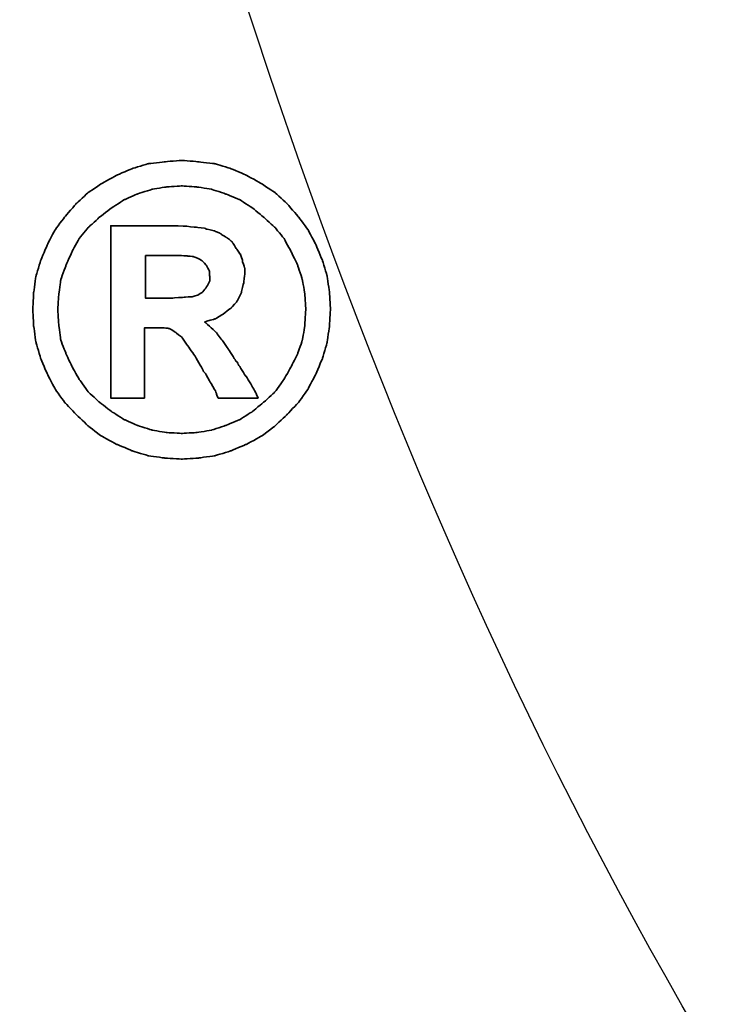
# Model space of a CAD drawing. Header units: millimetres. Extents: x 732 to 1015, y 96 to 192.
# Tile 48 of 53: x 944.882 to 945.505, y 122.235 to 123.094. Entities that reach past the tile are written whole.
import ezdxf

# ---------------------------------------------------------------- set-up
doc = ezdxf.new("R2010")
doc.units = ezdxf.units.MM
doc.header["$LTSCALE"] = 0.15
for name, color, linetype in [('2', 7, 'CONTINUOUS'), ('DIM', 4, 'CONTINUOUS'), ('layer 1', 7, 'CONTINUOUS')]:
    doc.layers.add(name, color=color, linetype=linetype)

# ---------------------------------------------------------------- blocks, each defined once
blk = doc.blocks.new('TBI MOTION logo(完整正式版)')
at = {"layer": 'layer 1', "color": 22, "lineweight": 35}
for points, knots in [([(81.20634, 4.98624), (81.20634, 4.98624), (81.18649, 5.32862), (81.18649, 5.32862), (81.18649, 5.32862), (81.18649, 5.32862), (81.13886, 5.66206), (81.13886, 5.66206), (81.13886, 5.66206), (81.13886, 5.66206), (81.04359, 5.97764), (81.04359, 5.97764), (81.04359, 5.97764), (81.04359, 5.97764), (80.91061, 6.29124), (80.91061, 6.29124), (80.91061, 6.29124), (80.91061, 6.29124), (80.75778, 6.58697), (80.75778, 6.58697), (80.75778, 6.58697), (80.75778, 6.58697), (80.5593, 6.85294), (80.5593, 6.85294), (80.5593, 6.85294), (80.5593, 6.85294), (80.33105, 7.1189), (80.33105, 7.1189), (80.33105, 7.1189), (80.33105, 7.1189), (80.09287, 7.33921), (80.09287, 7.33921), (80.09287, 7.33921), (80.09287, 7.33921), (79.815, 7.51982), (79.815, 7.51982), (79.815, 7.51982), (79.815, 7.51982), (79.51133, 7.69051), (79.51133, 7.69051), (79.51133, 7.69051), (79.51133, 7.69051), (79.19773, 7.8235), (79.19773, 7.8235), (79.19773, 7.8235), (79.19773, 7.8235), (78.88215, 7.91877), (78.88215, 7.91877), (78.88215, 7.91877), (78.88215, 7.91877), (78.54871, 7.95846), (78.54871, 7.95846), (78.54871, 7.95846), (78.54871, 7.95846), (78.21526, 7.98625), (78.21526, 7.98625), (78.21526, 7.98625), (78.21526, 7.98625), (77.87388, 7.95846), (77.87388, 7.95846), (77.87388, 7.95846), (77.87388, 7.95846), (77.54044, 7.91877), (77.54044, 7.91877), (77.54044, 7.91877), (77.54044, 7.91877), (77.22485, 7.8235), (77.22485, 7.8235), (77.22485, 7.8235), (77.22485, 7.8235), (76.91027, 7.69051), (76.91027, 7.69051), (76.91027, 7.69051), (76.91027, 7.69051), (76.6056, 7.51982), (76.6056, 7.51982), (76.6056, 7.51982), (76.6056, 7.51982), (76.32972, 7.33921), (76.32972, 7.33921), (76.32972, 7.33921), (76.32972, 7.33921), (76.09154, 7.1189), (76.09154, 7.1189), (76.09154, 7.1189), (76.09154, 7.1189), (75.86329, 6.85294), (75.86329, 6.85294), (75.86329, 6.85294), (75.86329, 6.85294), (75.66382, 6.58697), (75.66382, 6.58697), (75.66382, 6.58697), (75.66382, 6.58697), (75.51099, 6.29124), (75.51099, 6.29124), (75.51099, 6.29124), (75.51099, 6.29124), (75.37702, 5.97764), (75.37702, 5.97764), (75.37702, 5.97764), (75.37702, 5.97764), (75.28175, 5.66206), (75.28175, 5.66206), (75.28175, 5.66206), (75.28175, 5.66206), (75.23411, 5.32862), (75.23411, 5.32862), (75.23411, 5.32862), (75.23411, 5.32862), (75.21625, 4.98624), (75.21625, 4.98624), (75.21625, 4.98624), (75.21625, 4.98624), (75.23411, 4.6528), (75.23411, 4.6528), (75.23411, 4.6528), (75.23411, 4.6528), (75.28175, 4.32035), (75.28175, 4.32035), (75.28175, 4.32035), (75.28175, 4.32035), (75.37702, 3.99583), (75.37702, 3.99583), (75.37702, 3.99583), (75.37702, 3.99583), (75.51099, 3.68224), (75.51099, 3.68224), (75.51099, 3.68224), (75.51099, 3.68224), (75.66382, 3.38749), (75.66382, 3.38749), (75.66382, 3.38749), (75.66382, 3.38749), (75.86329, 3.10963), (75.86329, 3.10963), (75.86329, 3.10963), (75.86329, 3.10963), (76.09154, 2.87145), (76.09154, 2.87145), (76.09154, 2.87145), (76.09154, 2.87145), (76.32972, 2.6432), (76.32972, 2.6432), (76.32972, 2.6432), (76.32972, 2.6432), (76.6056, 2.43381), (76.6056, 2.43381), (76.6056, 2.43381), (76.6056, 2.43381), (76.91027, 2.27205), (76.91027, 2.27205), (76.91027, 2.27205), (76.91027, 2.27205), (77.22485, 2.13906), (77.22485, 2.13906), (77.22485, 2.13906), (77.22485, 2.13906), (77.54044, 2.0438), (77.54044, 2.0438), (77.54044, 2.0438), (77.54044, 2.0438), (77.87388, 1.99616), (77.87388, 1.99616), (77.87388, 1.99616), (77.87388, 1.99616), (78.21526, 1.97631), (78.21526, 1.97631), (78.21526, 1.97631), (78.21526, 1.97631), (78.54871, 1.99616), (78.54871, 1.99616), (78.54871, 1.99616), (78.54871, 1.99616), (78.88215, 2.0438), (78.88215, 2.0438), (78.88215, 2.0438), (78.88215, 2.0438), (79.19773, 2.13906), (79.19773, 2.13906), (79.19773, 2.13906), (79.19773, 2.13906), (79.51133, 2.27205), (79.51133, 2.27205), (79.51133, 2.27205), (79.51133, 2.27205), (79.815, 2.43381), (79.815, 2.43381), (79.815, 2.43381), (79.815, 2.43381), (80.09287, 2.6432), (80.09287, 2.6432), (80.09287, 2.6432), (80.09287, 2.6432), (80.33105, 2.87145), (80.33105, 2.87145), (80.33105, 2.87145), (80.33105, 2.87145), (80.5593, 3.10963), (80.5593, 3.10963), (80.5593, 3.10963), (80.5593, 3.10963), (80.75778, 3.38749), (80.75778, 3.38749), (80.75778, 3.38749), (80.75778, 3.38749), (80.91061, 3.68224), (80.91061, 3.68224), (80.91061, 3.68224), (80.91061, 3.68224), (81.04359, 3.99583), (81.04359, 3.99583), (81.04359, 3.99583), (81.04359, 3.99583), (81.13886, 4.32035), (81.13886, 4.32035), (81.13886, 4.32035), (81.13886, 4.32035), (81.18649, 4.6528), (81.18649, 4.6528), (81.18649, 4.6528), (81.18649, 4.6528), (81.20634, 4.98624), (81.20634, 4.98624)], [0, 0, 0, 0, 0.01785714, 0.01785714, 0.01785714, 0.01785715, 0.03571429, 0.03571429, 0.03571429, 0.0357143, 0.05357143, 0.05357143, 0.05357143, 0.05357144, 0.07142857, 0.07142857, 0.07142857, 0.07142858, 0.08928571, 0.08928571, 0.08928571, 0.08928572, 0.10714286, 0.10714286, 0.10714286, 0.10714287, 0.125, 0.125, 0.125, 0.12500001, 0.14285714, 0.14285714, 0.14285714, 0.14285715, 0.16071429, 0.16071429, 0.16071429, 0.1607143, 0.17857143, 0.17857143, 0.17857143, 0.17857144, 0.19642857, 0.19642857, 0.19642857, 0.19642858, 0.21428571, 0.21428571, 0.21428571, 0.21428572, 0.23214286, 0.23214286, 0.23214286, 0.23214287, 0.25, 0.25, 0.25, 0.25000001, 0.26785714, 0.26785714, 0.26785714, 0.26785715, 0.28571429, 0.28571429, 0.28571429, 0.2857143, 0.30357143, 0.30357143, 0.30357143, 0.30357144, 0.32142857, 0.32142857, 0.32142857, 0.32142858, 0.33928571, 0.33928571, 0.33928571, 0.33928572, 0.35714286, 0.35714286, 0.35714286, 0.35714287, 0.375, 0.375, 0.375, 0.37500001, 0.39285714, 0.39285714, 0.39285714, 0.39285715, 0.41071429, 0.41071429, 0.41071429, 0.4107143, 0.42857143, 0.42857143, 0.42857143, 0.42857144, 0.44642857, 0.44642857, 0.44642857, 0.44642858, 0.46428571, 0.46428571, 0.46428571, 0.46428572, 0.48214286, 0.48214286, 0.48214286, 0.48214287, 0.5, 0.5, 0.5, 0.50000001, 0.51785714, 0.51785714, 0.51785714, 0.51785715, 0.53571429, 0.53571429, 0.53571429, 0.5357143, 0.55357143, 0.55357143, 0.55357143, 0.55357144, 0.57142857, 0.57142857, 0.57142857, 0.57142858, 0.58928571, 0.58928571, 0.58928571, 0.58928572, 0.60714286, 0.60714286, 0.60714286, 0.60714287, 0.625, 0.625, 0.625, 0.62500001, 0.64285714, 0.64285714, 0.64285714, 0.64285715, 0.66071429, 0.66071429, 0.66071429, 0.6607143, 0.67857143, 0.67857143, 0.67857143, 0.67857144, 0.69642857, 0.69642857, 0.69642857, 0.69642858, 0.71428571, 0.71428571, 0.71428571, 0.71428572, 0.73214286, 0.73214286, 0.73214286, 0.73214287, 0.75, 0.75, 0.75, 0.75000001, 0.76785714, 0.76785714, 0.76785714, 0.76785715, 0.78571429, 0.78571429, 0.78571429, 0.7857143, 0.80357143, 0.80357143, 0.80357143, 0.80357144, 0.82142857, 0.82142857, 0.82142857, 0.82142858, 0.83928571, 0.83928571, 0.83928571, 0.83928572, 0.85714286, 0.85714286, 0.85714286, 0.85714287, 0.875, 0.875, 0.875, 0.87500001, 0.89285714, 0.89285714, 0.89285714, 0.89285715, 0.91071429, 0.91071429, 0.91071429, 0.9107143, 0.92857143, 0.92857143, 0.92857143, 0.92857144, 0.94642857, 0.94642857, 0.94642857, 0.94642858, 0.96428571, 0.96428571, 0.96428571, 0.96428572, 0.98214286, 0.98214286, 0.98214286, 0.98214287, 1, 1, 1, 1]), ([(80.71014, 4.98624), (80.71014, 4.98624), (80.69129, 5.29091), (80.69129, 5.29091), (80.69129, 5.29091), (80.69129, 5.29091), (80.64464, 5.57672), (80.64464, 5.57672), (80.64464, 5.57672), (80.64464, 5.57672), (80.54937, 5.87245), (80.54937, 5.87245), (80.54937, 5.87245), (80.54937, 5.87245), (80.41639, 6.14833), (80.41639, 6.14833), (80.41639, 6.14833), (80.41639, 6.14833), (80.27349, 6.41429), (80.27349, 6.41429), (80.27349, 6.41429), (80.27349, 6.41429), (80.08295, 6.64255), (80.08295, 6.64255), (80.08295, 6.64255), (80.08295, 6.64255), (79.86264, 6.84301), (79.86264, 6.84301), (79.86264, 6.84301), (79.86264, 6.84301), (79.63439, 7.03355), (79.63439, 7.03355), (79.63439, 7.03355), (79.63439, 7.03355), (79.37835, 7.1963), (79.37835, 7.1963), (79.37835, 7.1963), (79.37835, 7.1963), (79.10246, 7.30944), (79.10246, 7.30944), (79.10246, 7.30944), (79.10246, 7.30944), (78.81665, 7.40471), (78.81665, 7.40471), (78.81665, 7.40471), (78.81665, 7.40471), (78.511, 7.45234), (78.511, 7.45234), (78.511, 7.45234), (78.511, 7.45234), (78.21526, 7.47219), (78.21526, 7.47219), (78.21526, 7.47219), (78.21526, 7.47219), (77.9106, 7.45234), (77.9106, 7.45234), (77.9106, 7.45234), (77.9106, 7.45234), (77.61685, 7.40471), (77.61685, 7.40471), (77.61685, 7.40471), (77.61685, 7.40471), (77.32012, 7.30944), (77.32012, 7.30944), (77.32012, 7.30944), (77.32012, 7.30944), (77.06309, 7.1963), (77.06309, 7.1963), (77.06309, 7.1963), (77.06309, 7.1963), (76.80606, 7.03355), (76.80606, 7.03355), (76.80606, 7.03355), (76.80606, 7.03355), (76.55797, 6.84301), (76.55797, 6.84301), (76.55797, 6.84301), (76.55797, 6.84301), (76.34063, 6.64255), (76.34063, 6.64255), (76.34063, 6.64255), (76.34063, 6.64255), (76.1491, 6.41429), (76.1491, 6.41429), (76.1491, 6.41429), (76.1491, 6.41429), (76.0062, 6.14833), (76.0062, 6.14833), (76.0062, 6.14833), (76.0062, 6.14833), (75.88314, 5.87245), (75.88314, 5.87245), (75.88314, 5.87245), (75.88314, 5.87245), (75.77794, 5.57672), (75.77794, 5.57672), (75.77794, 5.57672), (75.77794, 5.57672), (75.73924, 5.29091), (75.73924, 5.29091), (75.73924, 5.29091), (75.73924, 5.29091), (75.72039, 4.98624), (75.72039, 4.98624), (75.72039, 4.98624), (75.72039, 4.98624), (75.73924, 4.67165), (75.73924, 4.67165), (75.73924, 4.67165), (75.73924, 4.67165), (75.77794, 4.37791), (75.77794, 4.37791), (75.77794, 4.37791), (75.77794, 4.37791), (75.88314, 4.10102), (75.88314, 4.10102), (75.88314, 4.10102), (75.88314, 4.10102), (76.0062, 3.83407), (76.0062, 3.83407), (76.0062, 3.83407), (76.0062, 3.83407), (76.15902, 3.56811), (76.15902, 3.56811), (76.15902, 3.56811), (76.15902, 3.56811), (76.34063, 3.32001), (76.34063, 3.32001), (76.34063, 3.32001), (76.34063, 3.32001), (76.55797, 3.11955), (76.55797, 3.11955), (76.55797, 3.11955), (76.55797, 3.11955), (76.80606, 2.92901), (76.80606, 2.92901), (76.80606, 2.92901), (76.80606, 2.92901), (77.06309, 2.76725), (77.06309, 2.76725), (77.06309, 2.76725), (77.06309, 2.76725), (77.32012, 2.65412), (77.32012, 2.65412), (77.32012, 2.65412), (77.32012, 2.65412), (77.61685, 2.55786), (77.61685, 2.55786), (77.61685, 2.55786), (77.61685, 2.55786), (77.9106, 2.51022), (77.9106, 2.51022), (77.9106, 2.51022), (77.9106, 2.51022), (78.21526, 2.49137), (78.21526, 2.49137), (78.21526, 2.49137), (78.21526, 2.49137), (78.511, 2.51022), (78.511, 2.51022), (78.511, 2.51022), (78.511, 2.51022), (78.81665, 2.55786), (78.81665, 2.55786), (78.81665, 2.55786), (78.81665, 2.55786), (79.10246, 2.65412), (79.10246, 2.65412), (79.10246, 2.65412), (79.10246, 2.65412), (79.37835, 2.76725), (79.37835, 2.76725), (79.37835, 2.76725), (79.37835, 2.76725), (79.63439, 2.92901), (79.63439, 2.92901), (79.63439, 2.92901), (79.63439, 2.92901), (79.86264, 3.11955), (79.86264, 3.11955), (79.86264, 3.11955), (79.86264, 3.11955), (80.08295, 3.32001), (80.08295, 3.32001), (80.08295, 3.32001), (80.08295, 3.32001), (80.26356, 3.56811), (80.26356, 3.56811), (80.26356, 3.56811), (80.26356, 3.56811), (80.41639, 3.83407), (80.41639, 3.83407), (80.41639, 3.83407), (80.41639, 3.83407), (80.54937, 4.10102), (80.54937, 4.10102), (80.54937, 4.10102), (80.54937, 4.10102), (80.64464, 4.37791), (80.64464, 4.37791), (80.64464, 4.37791), (80.64464, 4.37791), (80.69129, 4.67165), (80.69129, 4.67165), (80.69129, 4.67165), (80.69129, 4.67165), (80.71014, 4.98624), (80.71014, 4.98624)], [0, 0, 0, 0, 0.01923077, 0.01923077, 0.01923077, 0.01923078, 0.03846154, 0.03846154, 0.03846154, 0.03846155, 0.05769231, 0.05769231, 0.05769231, 0.05769232, 0.07692308, 0.07692308, 0.07692308, 0.07692309, 0.09615385, 0.09615385, 0.09615385, 0.09615386, 0.11538462, 0.11538462, 0.11538462, 0.11538463, 0.13461538, 0.13461538, 0.13461538, 0.13461539, 0.15384615, 0.15384615, 0.15384615, 0.15384616, 0.17307692, 0.17307692, 0.17307692, 0.17307693, 0.19230769, 0.19230769, 0.19230769, 0.1923077, 0.21153846, 0.21153846, 0.21153846, 0.21153847, 0.23076923, 0.23076923, 0.23076923, 0.23076924, 0.25, 0.25, 0.25, 0.25000001, 0.26923077, 0.26923077, 0.26923077, 0.26923078, 0.28846154, 0.28846154, 0.28846154, 0.28846155, 0.30769231, 0.30769231, 0.30769231, 0.30769232, 0.32692308, 0.32692308, 0.32692308, 0.32692309, 0.34615385, 0.34615385, 0.34615385, 0.34615386, 0.36538462, 0.36538462, 0.36538462, 0.36538463, 0.38461538, 0.38461538, 0.38461538, 0.38461539, 0.40384615, 0.40384615, 0.40384615, 0.40384616, 0.42307692, 0.42307692, 0.42307692, 0.42307693, 0.44230769, 0.44230769, 0.44230769, 0.4423077, 0.46153846, 0.46153846, 0.46153846, 0.46153847, 0.48076923, 0.48076923, 0.48076923, 0.48076924, 0.5, 0.5, 0.5, 0.50000001, 0.51923077, 0.51923077, 0.51923077, 0.51923078, 0.53846154, 0.53846154, 0.53846154, 0.53846155, 0.55769231, 0.55769231, 0.55769231, 0.55769232, 0.57692308, 0.57692308, 0.57692308, 0.57692309, 0.59615385, 0.59615385, 0.59615385, 0.59615386, 0.61538462, 0.61538462, 0.61538462, 0.61538463, 0.63461538, 0.63461538, 0.63461538, 0.63461539, 0.65384615, 0.65384615, 0.65384615, 0.65384616, 0.67307692, 0.67307692, 0.67307692, 0.67307693, 0.69230769, 0.69230769, 0.69230769, 0.6923077, 0.71153846, 0.71153846, 0.71153846, 0.71153847, 0.73076923, 0.73076923, 0.73076923, 0.73076924, 0.75, 0.75, 0.75, 0.75000001, 0.76923077, 0.76923077, 0.76923077, 0.76923078, 0.78846154, 0.78846154, 0.78846154, 0.78846155, 0.80769231, 0.80769231, 0.80769231, 0.80769232, 0.82692308, 0.82692308, 0.82692308, 0.82692309, 0.84615385, 0.84615385, 0.84615385, 0.84615386, 0.86538462, 0.86538462, 0.86538462, 0.86538463, 0.88461538, 0.88461538, 0.88461538, 0.88461539, 0.90384615, 0.90384615, 0.90384615, 0.90384616, 0.92307692, 0.92307692, 0.92307692, 0.92307693, 0.94230769, 0.94230769, 0.94230769, 0.9423077, 0.96153846, 0.96153846, 0.96153846, 0.96153847, 0.98076923, 0.98076923, 0.98076923, 0.98076924, 1, 1, 1, 1]), ([(76.78721, 3.2823), (76.78721, 3.2823), (76.78721, 3.32001), (76.78721, 3.32001), (76.78721, 3.32001), (76.78721, 3.32001), (76.78721, 3.42422), (76.78721, 3.42422), (76.78721, 3.42422), (76.78721, 3.42422), (76.78721, 3.59689), (76.78721, 3.59689), (76.78721, 3.59689), (76.78721, 3.59689), (76.78721, 3.80529), (76.78721, 3.80529), (76.78721, 3.80529), (76.78721, 3.80529), (76.78721, 4.0524), (76.78721, 4.0524), (76.78721, 4.0524), (76.78721, 4.0524), (76.78721, 4.32035), (76.78721, 4.32035), (76.78721, 4.32035), (76.78721, 4.32035), (76.78721, 4.92868), (76.78721, 4.92868), (76.78721, 4.92868), (76.78721, 4.92868), (76.78721, 5.53801), (76.78721, 5.53801), (76.78721, 5.53801), (76.78721, 5.53801), (76.78721, 5.82482), (76.78721, 5.82482), (76.78721, 5.82482), (76.78721, 5.82482), (76.78721, 6.07291), (76.78721, 6.07291), (76.78721, 6.07291), (76.78721, 6.07291), (76.78721, 6.30017), (76.78721, 6.30017), (76.78721, 6.30017), (76.78721, 6.30017), (76.78721, 6.45399), (76.78721, 6.45399), (76.78721, 6.45399), (76.78721, 6.45399), (76.78721, 6.5572), (76.78721, 6.5572), (76.78721, 6.5572), (76.78721, 6.5572), (76.78721, 6.59689), (76.78721, 6.59689), (76.78721, 6.59689), (76.78721, 6.59689), (76.78721, 6.67232), (76.78721, 6.67232), (76.78721, 6.67232), (76.78721, 6.67232), (76.8537, 6.67232), (76.8537, 6.67232), (76.8537, 6.67232), (76.8537, 6.67232), (76.87355, 6.67232), (76.87355, 6.67232), (76.87355, 6.67232), (76.87355, 6.67232), (76.91027, 6.67232), (76.91027, 6.67232), (76.91027, 6.67232), (76.91027, 6.67232), (77.04424, 6.67232), (77.04424, 6.67232), (77.04424, 6.67232), (77.04424, 6.67232), (77.22485, 6.67232), (77.22485, 6.67232), (77.22485, 6.67232), (77.22485, 6.67232), (77.43524, 6.67232), (77.43524, 6.67232), (77.43524, 6.67232), (77.43524, 6.67232), (77.65357, 6.67232), (77.65357, 6.67232), (77.65357, 6.67232), (77.65357, 6.67232), (77.82625, 6.67232), (77.82625, 6.67232), (77.82625, 6.67232), (77.82625, 6.67232), (77.94037, 6.67232), (77.94037, 6.67232), (77.94037, 6.67232), (77.94037, 6.67232), (77.97709, 6.67232), (77.97709, 6.67232), (77.97709, 6.67232), (77.97709, 6.67232), (77.99694, 6.67232), (77.99694, 6.67232), (77.99694, 6.67232), (77.99694, 6.67232), (78.00686, 6.67232), (78.00686, 6.67232), (78.00686, 6.67232), (78.00686, 6.67232), (78.28275, 6.6624), (78.28275, 6.6624), (78.28275, 6.6624), (78.28275, 6.6624), (78.50107, 6.64255), (78.50107, 6.64255), (78.50107, 6.64255), (78.50107, 6.64255), (78.511, 6.64255), (78.511, 6.64255), (78.511, 6.64255), (78.511, 6.64255), (78.70154, 6.61476), (78.70154, 6.61476), (78.70154, 6.61476), (78.70154, 6.61476), (78.70154, 6.60483), (78.70154, 6.60483), (78.70154, 6.60483), (78.70154, 6.60483), (78.86429, 6.56713), (78.86429, 6.56713), (78.86429, 6.56713), (78.86429, 6.56713), (78.87223, 6.56713), (78.87223, 6.56713), (78.87223, 6.56713), (78.87223, 6.56713), (78.99727, 6.51056), (78.99727, 6.51056), (78.99727, 6.51056), (78.99727, 6.51056), (79.00719, 6.51056), (79.00719, 6.51056), (79.00719, 6.51056), (79.00719, 6.51056), (79.00719, 6.50162), (79.00719, 6.50162), (79.00719, 6.50162), (79.00719, 6.50162), (79.1104, 6.43415), (79.1104, 6.43415), (79.1104, 6.43415), (79.1104, 6.43415), (79.12132, 6.43415), (79.12132, 6.43415), (79.12132, 6.43415), (79.12132, 6.43415), (79.22552, 6.34781), (79.22552, 6.34781), (79.22552, 6.34781), (79.22552, 6.34781), (79.23544, 6.33888), (79.23544, 6.33888), (79.23544, 6.33888), (79.23544, 6.33888), (79.23544, 6.32895), (79.23544, 6.32895), (79.23544, 6.32895), (79.23544, 6.32895), (79.31087, 6.21483), (79.31087, 6.21483), (79.31087, 6.21483), (79.31087, 6.21483), (79.38629, 6.1007), (79.38629, 6.1007), (79.38629, 6.1007), (79.38629, 6.1007), (79.3972, 6.1007), (79.3972, 6.1007), (79.3972, 6.1007), (79.3972, 6.1007), (79.3972, 6.09078), (79.3972, 6.09078), (79.3972, 6.09078), (79.3972, 6.09078), (79.43392, 5.97764), (79.43392, 5.97764), (79.43392, 5.97764), (79.43392, 5.97764), (79.43392, 5.96772), (79.43392, 5.96772), (79.43392, 5.96772), (79.43392, 5.96772), (79.47362, 5.83474), (79.47362, 5.83474), (79.47362, 5.83474), (79.47362, 5.83474), (79.48156, 5.82482), (79.48156, 5.82482), (79.48156, 5.82482), (79.48156, 5.82482), (79.48156, 5.69977), (79.48156, 5.69977), (79.48156, 5.69977), (79.48156, 5.69977), (79.48156, 5.69183), (79.48156, 5.69183), (79.48156, 5.69183), (79.48156, 5.69183), (79.4637, 5.51915), (79.4637, 5.51915), (79.4637, 5.51915), (79.4637, 5.51915), (79.4637, 5.51122), (79.4637, 5.51122), (79.4637, 5.51122), (79.4637, 5.51122), (79.45377, 5.51122), (79.45377, 5.51122), (79.45377, 5.51122), (79.45377, 5.51122), (79.41507, 5.34847), (79.41507, 5.34847), (79.41507, 5.34847), (79.41507, 5.34847), (79.41507, 5.33854), (79.41507, 5.33854), (79.41507, 5.33854), (79.41507, 5.33854), (79.41507, 5.32862), (79.41507, 5.32862), (79.41507, 5.32862), (79.41507, 5.32862), (79.33865, 5.16785), (79.33865, 5.16785), (79.33865, 5.16785), (79.33865, 5.16785), (79.33071, 5.15693), (79.33071, 5.15693), (79.33071, 5.15693), (79.33071, 5.15693), (79.2156, 5.02495), (79.2156, 5.02495), (79.2156, 5.02495), (79.2156, 5.02495), (79.20567, 5.01502), (79.20567, 5.01502), (79.20567, 5.01502), (79.20567, 5.01502), (79.05483, 4.89991), (79.05483, 4.89991), (79.05483, 4.89991), (79.05483, 4.89991), (79.04491, 4.89197), (79.04491, 4.89197), (79.04491, 4.89197), (79.04491, 4.89197), (78.89208, 4.7967), (78.89208, 4.7967), (78.89208, 4.7967), (78.89208, 4.7967), (78.88215, 4.7967), (78.88215, 4.7967), (78.88215, 4.7967), (78.88215, 4.7967), (78.69161, 4.73913), (78.69161, 4.73913), (78.69161, 4.73913), (78.69161, 4.73913), (78.68169, 4.73913), (78.68169, 4.73913), (78.68169, 4.73913), (78.68169, 4.73913), (78.68169, 4.72921), (78.68169, 4.72921), (78.68169, 4.72921), (78.68169, 4.72921), (78.78688, 4.63394), (78.78688, 4.63394), (78.78688, 4.63394), (78.78688, 4.63394), (78.902, 4.52875), (78.902, 4.52875), (78.902, 4.52875), (78.902, 4.52875), (78.91093, 4.52081), (78.91093, 4.52081), (78.91093, 4.52081), (78.91093, 4.52081), (79.02506, 4.36798), (79.02506, 4.36798), (79.02506, 4.36798), (79.02506, 4.36798), (79.1501, 4.1953), (79.1501, 4.1953), (79.1501, 4.1953), (79.1501, 4.1953), (79.1501, 4.18736), (79.1501, 4.18736), (79.1501, 4.18736), (79.1501, 4.18736), (79.29201, 3.96705), (79.29201, 3.96705), (79.29201, 3.96705), (79.29201, 3.96705), (79.31087, 3.93828), (79.31087, 3.93828), (79.31087, 3.93828), (79.31087, 3.93828), (79.32079, 3.93828), (79.32079, 3.93828), (79.32079, 3.93828), (79.32079, 3.93828), (79.3585, 3.87178), (79.3585, 3.87178), (79.3585, 3.87178), (79.3585, 3.87178), (79.50141, 3.64353), (79.50141, 3.64353), (79.50141, 3.64353), (79.50141, 3.64353), (79.51133, 3.64353), (79.51133, 3.64353), (79.51133, 3.64353), (79.51133, 3.64353), (79.64431, 3.41528), (79.64431, 3.41528), (79.64431, 3.41528), (79.64431, 3.41528), (79.68202, 3.3478), (79.68202, 3.3478), (79.68202, 3.3478), (79.68202, 3.3478), (79.70187, 3.31009), (79.70187, 3.31009), (79.70187, 3.31009), (79.70187, 3.31009), (79.7495, 3.2049), (79.7495, 3.2049), (79.7495, 3.2049), (79.7495, 3.2049), (79.64431, 3.2049), (79.64431, 3.2049), (79.64431, 3.2049), (79.64431, 3.2049), (79.62546, 3.2049), (79.62546, 3.2049), (79.62546, 3.2049), (79.62546, 3.2049), (79.53912, 3.2049), (79.53912, 3.2049), (79.53912, 3.2049), (79.53912, 3.2049), (79.31087, 3.2049), (79.31087, 3.2049), (79.31087, 3.2049), (79.31087, 3.2049), (79.08262, 3.2049), (79.08262, 3.2049), (79.08262, 3.2049), (79.08262, 3.2049), (79.00719, 3.2049), (79.00719, 3.2049), (79.00719, 3.2049), (79.00719, 3.2049), (78.98735, 3.2049), (78.98735, 3.2049), (78.98735, 3.2049), (78.98735, 3.2049), (78.94964, 3.2049), (78.94964, 3.2049), (78.94964, 3.2049), (78.94964, 3.2049), (78.92979, 3.24459), (78.92979, 3.24459), (78.92979, 3.24459), (78.92979, 3.24459), (78.91093, 3.2823), (78.91093, 3.2823), (78.91093, 3.2823), (78.91093, 3.2823), (78.91093, 3.29223), (78.91093, 3.29223), (78.91093, 3.29223), (78.91093, 3.29223), (78.89208, 3.3478), (78.89208, 3.3478), (78.89208, 3.3478), (78.89208, 3.3478), (78.78688, 3.52048), (78.78688, 3.52048), (78.78688, 3.52048), (78.78688, 3.52048), (78.69161, 3.7001), (78.69161, 3.7001), (78.69161, 3.7001), (78.69161, 3.7001), (78.6539, 3.7388), (78.6539, 3.7388), (78.6539, 3.7388), (78.6539, 3.7388), (78.64398, 3.74873), (78.64398, 3.74873), (78.64398, 3.74873), (78.64398, 3.74873), (78.64398, 3.75766), (78.64398, 3.75766), (78.64398, 3.75766), (78.64398, 3.75766), (78.63405, 3.78644), (78.63405, 3.78644), (78.63405, 3.78644), (78.63405, 3.78644), (78.48321, 4.04347), (78.48321, 4.04347), (78.48321, 4.04347), (78.48321, 4.04347), (78.33038, 4.2618), (78.33038, 4.2618), (78.33038, 4.2618), (78.33038, 4.2618), (78.20732, 4.43447), (78.20732, 4.43447), (78.20732, 4.43447), (78.20732, 4.43447), (78.09221, 4.52081), (78.09221, 4.52081), (78.09221, 4.52081), (78.09221, 4.52081), (78.02472, 4.56845), (78.02472, 4.56845), (78.02472, 4.56845), (78.02472, 4.56845), (77.9493, 4.60616), (77.9493, 4.60616), (77.9493, 4.60616), (77.9493, 4.60616), (77.8451, 4.61608), (77.8451, 4.61608), (77.8451, 4.61608), (77.8451, 4.61608), (77.71113, 4.61608), (77.71113, 4.61608), (77.71113, 4.61608), (77.71113, 4.61608), (77.69128, 4.61608), (77.69128, 4.61608), (77.69128, 4.61608), (77.69128, 4.61608), (77.67342, 4.61608), (77.67342, 4.61608), (77.67342, 4.61608), (77.67342, 4.61608), (77.5583, 4.61608), (77.5583, 4.61608), (77.5583, 4.61608), (77.5583, 4.61608), (77.46303, 4.61608), (77.46303, 4.61608), (77.46303, 4.61608), (77.46303, 4.61608), (77.46303, 4.54761), (77.46303, 4.54761), (77.46303, 4.54761), (77.46303, 4.54761), (77.46303, 4.47318), (77.46303, 4.47318), (77.46303, 4.47318), (77.46303, 4.47318), (77.46303, 4.24294), (77.46303, 4.24294), (77.46303, 4.24294), (77.46303, 4.24294), (77.46303, 3.99583), (77.46303, 3.99583), (77.46303, 3.99583), (77.46303, 3.99583), (77.46303, 3.72888), (77.46303, 3.72888), (77.46303, 3.72888), (77.46303, 3.72888), (77.46303, 3.51055), (77.46303, 3.51055), (77.46303, 3.51055), (77.46303, 3.51055), (77.46303, 3.42422), (77.46303, 3.42422), (77.46303, 3.42422), (77.46303, 3.42422), (77.46303, 3.35773), (77.46303, 3.35773), (77.46303, 3.35773), (77.46303, 3.35773), (77.46303, 3.30017), (77.46303, 3.30017), (77.46303, 3.30017), (77.46303, 3.30017), (77.46303, 3.2823), (77.46303, 3.2823), (77.46303, 3.2823), (77.46303, 3.2823), (77.46303, 3.2049), (77.46303, 3.2049), (77.46303, 3.2049), (77.46303, 3.2049), (77.39753, 3.2049), (77.39753, 3.2049), (77.39753, 3.2049), (77.39753, 3.2049), (77.37768, 3.2049), (77.37768, 3.2049), (77.37768, 3.2049), (77.37768, 3.2049), (77.32012, 3.2049), (77.32012, 3.2049), (77.32012, 3.2049), (77.32012, 3.2049), (77.12165, 3.2049), (77.12165, 3.2049), (77.12165, 3.2049), (77.12165, 3.2049), (76.94897, 3.2049), (76.94897, 3.2049), (76.94897, 3.2049), (76.94897, 3.2049), (76.8924, 3.2049), (76.8924, 3.2049), (76.8924, 3.2049), (76.8924, 3.2049), (76.8537, 3.2049), (76.8537, 3.2049), (76.8537, 3.2049), (76.8537, 3.2049), (76.78721, 3.2049), (76.78721, 3.2049), (76.78721, 3.2049), (76.78721, 3.2049), (76.78721, 3.2823), (76.78721, 3.2823)], [0, 0, 0, 0, 0.00740741, 0.00740741, 0.00740741, 0.00740742, 0.01481481, 0.01481481, 0.01481481, 0.01481482, 0.02222222, 0.02222222, 0.02222222, 0.02222223, 0.02962963, 0.02962963, 0.02962963, 0.02962964, 0.03703704, 0.03703704, 0.03703704, 0.03703705, 0.04444444, 0.04444444, 0.04444444, 0.04444445, 0.05185185, 0.05185185, 0.05185185, 0.05185186, 0.05925926, 0.05925926, 0.05925926, 0.05925927, 0.06666667, 0.06666667, 0.06666667, 0.06666668, 0.07407407, 0.07407407, 0.07407407, 0.07407408, 0.08148148, 0.08148148, 0.08148148, 0.08148149, 0.08888889, 0.08888889, 0.08888889, 0.0888889, 0.0962963, 0.0962963, 0.0962963, 0.09629631, 0.1037037, 0.1037037, 0.1037037, 0.10370371, 0.11111111, 0.11111111, 0.11111111, 0.11111112, 0.11851852, 0.11851852, 0.11851852, 0.11851853, 0.12592593, 0.12592593, 0.12592593, 0.12592594, 0.13333333, 0.13333333, 0.13333333, 0.13333334, 0.14074074, 0.14074074, 0.14074074, 0.14074075, 0.14814815, 0.14814815, 0.14814815, 0.14814816, 0.15555556, 0.15555556, 0.15555556, 0.15555557, 0.16296296, 0.16296296, 0.16296296, 0.16296297, 0.17037037, 0.17037037, 0.17037037, 0.17037038, 0.17777778, 0.17777778, 0.17777778, 0.17777779, 0.18518519, 0.18518519, 0.18518519, 0.1851852, 0.19259259, 0.19259259, 0.19259259, 0.1925926, 0.2, 0.2, 0.2, 0.20000001, 0.20740741, 0.20740741, 0.20740741, 0.20740742, 0.21481481, 0.21481481, 0.21481481, 0.21481482, 0.22222222, 0.22222222, 0.22222222, 0.22222223, 0.22962963, 0.22962963, 0.22962963, 0.22962964, 0.23703704, 0.23703704, 0.23703704, 0.23703705, 0.24444444, 0.24444444, 0.24444444, 0.24444445, 0.25185185, 0.25185185, 0.25185185, 0.25185186, 0.25925926, 0.25925926, 0.25925926, 0.25925927, 0.26666667, 0.26666667, 0.26666667, 0.26666668, 0.27407407, 0.27407407, 0.27407407, 0.27407408, 0.28148148, 0.28148148, 0.28148148, 0.28148149, 0.28888889, 0.28888889, 0.28888889, 0.2888889, 0.2962963, 0.2962963, 0.2962963, 0.29629631, 0.3037037, 0.3037037, 0.3037037, 0.30370371, 0.31111111, 0.31111111, 0.31111111, 0.31111112, 0.31851852, 0.31851852, 0.31851852, 0.31851853, 0.32592593, 0.32592593, 0.32592593, 0.32592594, 0.33333333, 0.33333333, 0.33333333, 0.33333334, 0.34074074, 0.34074074, 0.34074074, 0.34074075, 0.34814815, 0.34814815, 0.34814815, 0.34814816, 0.35555556, 0.35555556, 0.35555556, 0.35555557, 0.36296296, 0.36296296, 0.36296296, 0.36296297, 0.37037037, 0.37037037, 0.37037037, 0.37037038, 0.37777778, 0.37777778, 0.37777778, 0.37777779, 0.38518519, 0.38518519, 0.38518519, 0.3851852, 0.39259259, 0.39259259, 0.39259259, 0.3925926, 0.4, 0.4, 0.4, 0.40000001, 0.40740741, 0.40740741, 0.40740741, 0.40740742, 0.41481481, 0.41481481, 0.41481481, 0.41481482, 0.42222222, 0.42222222, 0.42222222, 0.42222223, 0.42962963, 0.42962963, 0.42962963, 0.42962964, 0.43703704, 0.43703704, 0.43703704, 0.43703705, 0.44444444, 0.44444444, 0.44444444, 0.44444445, 0.45185185, 0.45185185, 0.45185185, 0.45185186, 0.45925926, 0.45925926, 0.45925926, 0.45925927, 0.46666667, 0.46666667, 0.46666667, 0.46666668, 0.47407407, 0.47407407, 0.47407407, 0.47407408, 0.48148148, 0.48148148, 0.48148148, 0.48148149, 0.48888889, 0.48888889, 0.48888889, 0.4888889, 0.4962963, 0.4962963, 0.4962963, 0.49629631, 0.5037037, 0.5037037, 0.5037037, 0.50370371, 0.51111111, 0.51111111, 0.51111111, 0.51111112, 0.51851852, 0.51851852, 0.51851852, 0.51851853, 0.52592593, 0.52592593, 0.52592593, 0.52592594, 0.53333333, 0.53333333, 0.53333333, 0.53333334, 0.54074074, 0.54074074, 0.54074074, 0.54074075, 0.54814815, 0.54814815, 0.54814815, 0.54814816, 0.55555556, 0.55555556, 0.55555556, 0.55555557, 0.56296296, 0.56296296, 0.56296296, 0.56296297, 0.57037037, 0.57037037, 0.57037037, 0.57037038, 0.57777778, 0.57777778, 0.57777778, 0.57777779, 0.58518519, 0.58518519, 0.58518519, 0.5851852, 0.59259259, 0.59259259, 0.59259259, 0.5925926, 0.6, 0.6, 0.6, 0.60000001, 0.60740741, 0.60740741, 0.60740741, 0.60740742, 0.61481481, 0.61481481, 0.61481481, 0.61481482, 0.62222222, 0.62222222, 0.62222222, 0.62222223, 0.62962963, 0.62962963, 0.62962963, 0.62962964, 0.63703704, 0.63703704, 0.63703704, 0.63703705, 0.64444444, 0.64444444, 0.64444444, 0.64444445, 0.65185185, 0.65185185, 0.65185185, 0.65185186, 0.65925926, 0.65925926, 0.65925926, 0.65925927, 0.66666667, 0.66666667, 0.66666667, 0.66666668, 0.67407407, 0.67407407, 0.67407407, 0.67407408, 0.68148148, 0.68148148, 0.68148148, 0.68148149, 0.68888889, 0.68888889, 0.68888889, 0.6888889, 0.6962963, 0.6962963, 0.6962963, 0.69629631, 0.7037037, 0.7037037, 0.7037037, 0.70370371, 0.71111111, 0.71111111, 0.71111111, 0.71111112, 0.71851852, 0.71851852, 0.71851852, 0.71851853, 0.72592593, 0.72592593, 0.72592593, 0.72592594, 0.73333333, 0.73333333, 0.73333333, 0.73333334, 0.74074074, 0.74074074, 0.74074074, 0.74074075, 0.74814815, 0.74814815, 0.74814815, 0.74814816, 0.75555556, 0.75555556, 0.75555556, 0.75555557, 0.76296296, 0.76296296, 0.76296296, 0.76296297, 0.77037037, 0.77037037, 0.77037037, 0.77037038, 0.77777778, 0.77777778, 0.77777778, 0.77777779, 0.78518519, 0.78518519, 0.78518519, 0.7851852, 0.79259259, 0.79259259, 0.79259259, 0.7925926, 0.8, 0.8, 0.8, 0.80000001, 0.80740741, 0.80740741, 0.80740741, 0.80740742, 0.81481481, 0.81481481, 0.81481481, 0.81481482, 0.82222222, 0.82222222, 0.82222222, 0.82222223, 0.82962963, 0.82962963, 0.82962963, 0.82962964, 0.83703704, 0.83703704, 0.83703704, 0.83703705, 0.84444444, 0.84444444, 0.84444444, 0.84444445, 0.85185185, 0.85185185, 0.85185185, 0.85185186, 0.85925926, 0.85925926, 0.85925926, 0.85925927, 0.86666667, 0.86666667, 0.86666667, 0.86666668, 0.87407407, 0.87407407, 0.87407407, 0.87407408, 0.88148148, 0.88148148, 0.88148148, 0.88148149, 0.88888889, 0.88888889, 0.88888889, 0.8888889, 0.8962963, 0.8962963, 0.8962963, 0.89629631, 0.9037037, 0.9037037, 0.9037037, 0.90370371, 0.91111111, 0.91111111, 0.91111111, 0.91111112, 0.91851852, 0.91851852, 0.91851852, 0.91851853, 0.92592593, 0.92592593, 0.92592593, 0.92592594, 0.93333333, 0.93333333, 0.93333333, 0.93333334, 0.94074074, 0.94074074, 0.94074074, 0.94074075, 0.94814815, 0.94814815, 0.94814815, 0.94814816, 0.95555556, 0.95555556, 0.95555556, 0.95555557, 0.96296296, 0.96296296, 0.96296296, 0.96296297, 0.97037037, 0.97037037, 0.97037037, 0.97037038, 0.97777778, 0.97777778, 0.97777778, 0.97777779, 0.98518519, 0.98518519, 0.98518519, 0.9851852, 0.99259259, 0.99259259, 0.99259259, 0.9925926, 1, 1, 1, 1]), ([(77.48288, 6.07291), (77.48288, 6.07291), (77.48288, 5.99551), (77.48288, 5.99551), (77.48288, 5.99551), (77.48288, 5.99551), (77.48288, 5.82482), (77.48288, 5.82482), (77.48288, 5.82482), (77.48288, 5.82482), (77.48288, 5.63328), (77.48288, 5.63328), (77.48288, 5.63328), (77.48288, 5.63328), (77.48288, 5.46358), (77.48288, 5.46358), (77.48288, 5.46358), (77.48288, 5.46358), (77.48288, 5.29091), (77.48288, 5.29091), (77.48288, 5.29091), (77.48288, 5.29091), (77.48288, 5.21449), (77.48288, 5.21449), (77.48288, 5.21449), (77.48288, 5.21449), (77.50074, 5.21449), (77.50074, 5.21449), (77.50074, 5.21449), (77.50074, 5.21449), (77.71113, 5.21449), (77.71113, 5.21449), (77.71113, 5.21449), (77.71113, 5.21449), (77.94037, 5.21449), (77.94037, 5.21449), (77.94037, 5.21449), (77.94037, 5.21449), (78.01579, 5.21449), (78.01579, 5.21449), (78.01579, 5.21449), (78.01579, 5.21449), (78.03465, 5.21449), (78.03465, 5.21449), (78.03465, 5.21449), (78.03465, 5.21449), (78.2629, 5.23335), (78.2629, 5.23335), (78.2629, 5.23335), (78.2629, 5.23335), (78.42565, 5.24327), (78.42565, 5.24327), (78.42565, 5.24327), (78.42565, 5.24327), (78.54871, 5.28098), (78.54871, 5.28098), (78.54871, 5.28098), (78.54871, 5.28098), (78.62611, 5.32862), (78.62611, 5.32862), (78.62611, 5.32862), (78.62611, 5.32862), (78.69161, 5.40503), (78.69161, 5.40503), (78.69161, 5.40503), (78.69161, 5.40503), (78.73925, 5.48145), (78.73925, 5.48145), (78.73925, 5.48145), (78.73925, 5.48145), (78.77696, 5.55885), (78.77696, 5.55885), (78.77696, 5.55885), (78.77696, 5.55885), (78.77696, 5.65214), (78.77696, 5.65214), (78.77696, 5.65214), (78.77696, 5.65214), (78.76902, 5.76726), (78.76902, 5.76726), (78.76902, 5.76726), (78.76902, 5.76726), (78.71146, 5.87245), (78.71146, 5.87245), (78.71146, 5.87245), (78.71146, 5.87245), (78.62611, 5.96772), (78.62611, 5.96772), (78.62611, 5.96772), (78.62611, 5.96772), (78.511, 6.02528), (78.511, 6.02528), (78.511, 6.02528), (78.511, 6.02528), (78.44451, 6.05306), (78.44451, 6.05306), (78.44451, 6.05306), (78.44451, 6.05306), (78.32046, 6.06299), (78.32046, 6.06299), (78.32046, 6.06299), (78.32046, 6.06299), (78.18748, 6.07291), (78.18748, 6.07291), (78.18748, 6.07291), (78.18748, 6.07291), (77.99694, 6.07291), (77.99694, 6.07291), (77.99694, 6.07291), (77.99694, 6.07291), (77.97709, 6.07291), (77.97709, 6.07291), (77.97709, 6.07291), (77.97709, 6.07291), (77.90167, 6.07291), (77.90167, 6.07291), (77.90167, 6.07291), (77.90167, 6.07291), (77.69128, 6.07291), (77.69128, 6.07291), (77.69128, 6.07291), (77.69128, 6.07291), (77.50074, 6.07291), (77.50074, 6.07291), (77.50074, 6.07291), (77.50074, 6.07291), (77.48288, 6.07291), (77.48288, 6.07291)], [0, 0, 0, 0, 0.03125, 0.03125, 0.03125, 0.03125001, 0.0625, 0.0625, 0.0625, 0.06250001, 0.09375, 0.09375, 0.09375, 0.09375001, 0.125, 0.125, 0.125, 0.12500001, 0.15625, 0.15625, 0.15625, 0.15625001, 0.1875, 0.1875, 0.1875, 0.18750001, 0.21875, 0.21875, 0.21875, 0.21875001, 0.25, 0.25, 0.25, 0.25000001, 0.28125, 0.28125, 0.28125, 0.28125001, 0.3125, 0.3125, 0.3125, 0.31250001, 0.34375, 0.34375, 0.34375, 0.34375001, 0.375, 0.375, 0.375, 0.37500001, 0.40625, 0.40625, 0.40625, 0.40625001, 0.4375, 0.4375, 0.4375, 0.43750001, 0.46875, 0.46875, 0.46875, 0.46875001, 0.5, 0.5, 0.5, 0.50000001, 0.53125, 0.53125, 0.53125, 0.53125001, 0.5625, 0.5625, 0.5625, 0.56250001, 0.59375, 0.59375, 0.59375, 0.59375001, 0.625, 0.625, 0.625, 0.62500001, 0.65625, 0.65625, 0.65625, 0.65625001, 0.6875, 0.6875, 0.6875, 0.68750001, 0.71875, 0.71875, 0.71875, 0.71875001, 0.75, 0.75, 0.75, 0.75000001, 0.78125, 0.78125, 0.78125, 0.78125001, 0.8125, 0.8125, 0.8125, 0.81250001, 0.84375, 0.84375, 0.84375, 0.84375001, 0.875, 0.875, 0.875, 0.87500001, 0.90625, 0.90625, 0.90625, 0.90625001, 0.9375, 0.9375, 0.9375, 0.93750001, 0.96875, 0.96875, 0.96875, 0.96875001, 1, 1, 1, 1])]:
    blk.add_open_spline(points, degree=3, knots=knots, dxfattribs=at)

msp = doc.modelspace()

# ---------------------------------------------------------------- linework, layer by layer
at = {"layer": '2', "color": 0, "linetype": 'Continuous'}
msp.add_open_spline([(953.49271, 125.77524), (953.41545, 124.37599), (953.25016, 123.02648), (952.2405, 121.51374), (951.76664, 121.10379), (950.55867, 120.55513), (949.82355, 120.41526), (948.35942, 120.41373), (947.62277, 120.55199), (946.41018, 121.09925), (945.93529, 121.50718), (944.91621, 123.03063), (944.75588, 124.36383), (944.67794, 125.77524)], degree=3, knots=[0, 0, 0, 0, 0.25, 0.25, 0.375, 0.375, 0.5, 0.5, 0.625, 0.625, 0.75, 0.75, 1, 1, 1, 1], dxfattribs=at)

# ---------------------------------------------------------------- block references
at = {"layer": 'DIM', "color": 7, "xscale": 0.0433753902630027, "yscale": 0.0433753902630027, "zscale": 0.0433753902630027}
msp.add_blockref('TBI MOTION logo(完整正式版)', (941.63041, 122.62528), dxfattribs=at)

doc.saveas('drawing.dxf')
